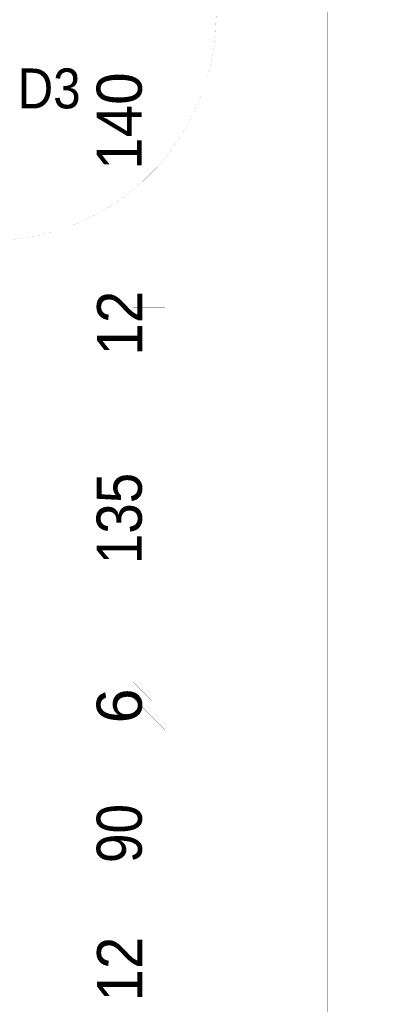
# Paper-space layout 'Layout1' of a CAD drawing. Header units: inches. Extents: x 7368 to 30263, y 5719 to 13940.
# Tile 27 of 44: x 12710 to 12846, y 11344 to 11715. Entities that reach past the tile are written whole.
import ezdxf
from ezdxf.enums import TextEntityAlignment as Align

# ---------------------------------------------------------------- set-up
doc = ezdxf.new("R2010")
doc.units = ezdxf.units.IN
doc.header["$LTSCALE"] = 2
doc.header["$MEASUREMENT"] = 0
for name, pattern in [('ACAD_ISO04W100', [30, 24, -3, 0, -3]), ('HIDDEN', [9.525, 6.35, -3.175]), ('OS', [60, 30, -15, 0, -15]), ('PRZERYW', [60, 30, -30])]:
    doc.linetypes.add(name, pattern=pattern)
for name, color, linetype, lineweight in [('A CIENKA', 7, 'CONTINUOUS', 13), ('A OSIE', 7, 'ACAD_ISO04W100', 13), ('A PRZERYWANIA', 7, 'HIDDEN', 15), ('A WYMIARY', 7, 'CONTINUOUS', 9)]:
    doc.layers.add(name, color=color, linetype=linetype, lineweight=lineweight)
doc.styles.get("Standard").update_dxf_attribs({"font": 'arial.ttf'})

psp = doc.layouts.get("Layout1")

# ---------------------------------------------------------------- linework, layer by layer
at = {"layer": 'A CIENKA', "color": 7, "linetype": 'Continuous', "const_width": 0.018}
psp.add_lwpolyline([(12698.55, 11631.46, 0.414214), (12783.55, 11716.46, 0.414214)], format="xyb", dxfattribs=at)
psp.add_lwpolyline([(12739.81, 11676.46), (12702.03, 11676.46)], dxfattribs=at)
at = {"layer": 'A OSIE', "color": 1, "linetype": 'OS', "const_width": 0.018}
for points in [[(12825.55, 10192.96), (12825.55, 13392.96)], [(7865.55, 11492.96), (13525.55, 11492.96)]]:
    psp.add_lwpolyline(points, dxfattribs=at)
at = {"layer": 'A PRZERYWANIA', "color": 3, "linetype": 'PRZERYW', "const_width": 0.018}
for points in [[(12810.55, 10322.96), (12810.55, 13262.96)], [(12840.55, 10322.96), (12840.55, 13262.96)]]:
    psp.add_lwpolyline(points, dxfattribs=at)
at = {"layer": 'A WYMIARY', "color": 80, "linetype": 'Continuous', "const_width": 0.018}
for points in [[(12758.2, 11612.46), (12758.2, 11740.46)], [(12704.55, 11649), (12710.55, 11655)], [(12704.55, 11649), (12710.55, 11649)], [(12710.55, 11649), (12716.55, 11649)], [(12758.2, 11612.46), (12758.2, 11618.46)], [(12758.2, 11606.46), (12752.2, 11612.46)], [(12758.2, 11606.46), (12752.2, 11612.46)], [(12758.2, 11606.46), (12758.2, 11612.46)], [(12758.2, 11606.46), (12758.2, 11612.46)], [(12758.2, 11606.46), (12752.2, 11606.46)], [(12758.2, 11606.46), (12752.2, 11606.46)], [(12758.2, 11594.46), (12758.2, 11606.46)], [(12758.2, 11606.46), (12758.2, 11600.46)], [(12758.2, 11606.46), (12764.2, 11606.46)], [(12758.2, 11606.46), (12764.2, 11600.46)], [(12758.2, 11606.46), (12758.2, 11600.46)], [(12758.2, 11606.46), (12764.2, 11606.46)], [(12758.2, 11606.46), (12764.2, 11600.46)], [(12758.2, 11594.46), (12752.2, 11600.46)], [(12758.2, 11594.46), (12752.2, 11600.46)], [(12758.2, 11594.46), (12758.2, 11600.46)], [(12758.2, 11594.46), (12758.2, 11600.46)], [(12758.2, 11594.46), (12752.2, 11594.46)], [(12758.2, 11594.46), (12752.2, 11594.46)], [(12758.2, 11594.46), (12758.2, 11588.46)], [(12758.2, 11594.46), (12764.2, 11594.46)], [(12758.2, 11594.46), (12764.2, 11588.46)], [(12758.2, 11594.46), (12758.2, 11588.46)], [(12758.2, 11594.46), (12764.2, 11594.46)], [(12758.2, 11594.46), (12764.2, 11588.46)], [(12758.2, 11465.46), (12758.2, 11588.46)], [(12758.2, 11588.46), (12758.2, 11582.46)], [(12758.2, 11465.46), (12758.2, 11471.46)], [(12758.2, 11459.46), (12752.2, 11465.46)], [(12758.2, 11459.46), (12752.2, 11465.46)], [(12758.2, 11459.46), (12758.2, 11465.46)], [(12758.2, 11459.46), (12758.2, 11465.46)], [(12758.2, 11453.46), (12752.2, 11459.46)], [(12758.2, 11453.46), (12752.2, 11459.46)], [(12758.2, 11459.46), (12752.2, 11459.46)], [(12758.2, 11459.46), (12752.2, 11459.46)], [(12758.2, 11453.46), (12758.2, 11459.46)], [(12758.2, 11453.46), (12758.2, 11459.46)], [(12758.2, 11453.46), (12758.2, 11459.46)], [(12758.2, 11459.46), (12758.2, 11453.46)], [(12758.2, 11459.46), (12764.2, 11459.46)], [(12758.2, 11459.46), (12764.2, 11453.46)], [(12758.2, 11459.46), (12758.2, 11453.46)], [(12758.2, 11459.46), (12764.2, 11459.46)], [(12758.2, 11459.46), (12764.2, 11453.46)], [(12758.2, 11453.46), (12752.2, 11453.46)], [(12758.2, 11453.46), (12752.2, 11453.46)], [(12758.2, 11453.46), (12758.2, 11447.46)], [(12758.2, 11453.46), (12764.2, 11453.46)], [(12758.2, 11453.46), (12764.2, 11447.46)], [(12758.2, 11453.46), (12758.2, 11447.46)], [(12758.2, 11453.46), (12764.2, 11453.46)], [(12758.2, 11453.46), (12764.2, 11447.46)], [(12758.2, 11369.46), (12758.2, 11447.46)], [(12758.2, 11447.46), (12758.2, 11441.46)], [(12758.2, 11369.46), (12758.2, 11375.46)], [(12758.2, 11363.46), (12752.2, 11369.46)], [(12758.2, 11363.46), (12752.2, 11369.46)], [(12758.2, 11363.46), (12758.2, 11369.46)], [(12758.2, 11363.46), (12758.2, 11369.46)], [(12758.2, 11363.46), (12752.2, 11363.46)], [(12758.2, 11363.46), (12752.2, 11363.46)], [(12758.2, 11351.46), (12758.2, 11363.46)], [(12758.2, 11363.46), (12758.2, 11357.46)], [(12758.2, 11363.46), (12764.2, 11363.46)], [(12758.2, 11363.46), (12764.2, 11357.46)], [(12758.2, 11363.46), (12758.2, 11357.46)], [(12758.2, 11363.46), (12764.2, 11363.46)], [(12758.2, 11363.46), (12764.2, 11357.46)], [(12758.2, 11351.46), (12752.2, 11357.46)], [(12758.2, 11351.46), (12758.2, 11357.46)], [(12758.2, 11351.46), (12752.2, 11351.46)], [(12758.2, 11351.46), (12758.2, 11345.46)], [(12758.2, 11351.46), (12764.2, 11351.46)], [(12758.2, 11351.46), (12764.2, 11345.46)], [(12758.2, 11345.46), (12758.2, 11339.46)]]:
    psp.add_lwpolyline(points, dxfattribs=at)

# ---------------------------------------------------------------- texts
at = {"layer": 'A CIENKA', "color": 7, "width": 0.885714}
psp.add_text('D3', height=15, dxfattribs=at).set_placement((12708.78, 11681.25))
at = {"layer": 'A WYMIARY', "color": 80}
for s, width, p in [('140', 0.925715, (12747.03, 11676.46)), ('12', 0.925715, (12747.18, 11600.46)), ('135', 0.867857, (12747.02, 11526.96)), ('90', 0.841559, (12747.03, 11408.46)), ('12', 0.925715, (12747.18, 11357.46))]:
    psp.add_text(s, height=17, rotation=90, dxfattribs=dict(at, width=width)).set_placement(p, align=Align.MIDDLE_CENTER)
psp.add_text('6', height=17, rotation=90, dxfattribs=at).set_placement((12747.03, 11456.46), align=Align.MIDDLE_CENTER)

doc.saveas('drawing.dxf')
